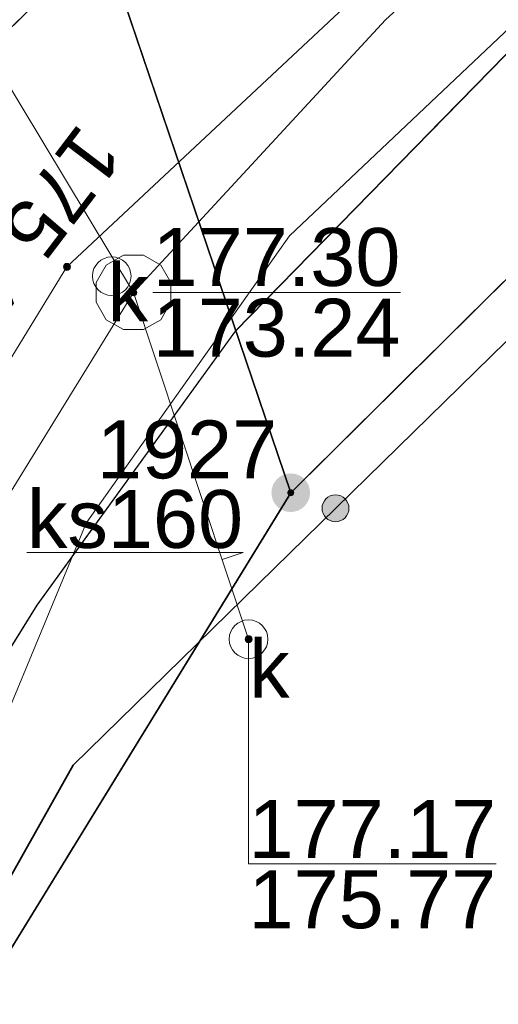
# Model space of a CAD drawing. Header units: millimetres. Extents: x 6505374 to 6517269, y 5595210 to 5612711.
# Tile 181 of 256: x 6513752 to 6513758, y 5608954 to 5608967. Entities that reach past the tile are written whole.
import ezdxf
from ezdxf.enums import TextEntityAlignment as Align

# ---------------------------------------------------------------- set-up
doc = ezdxf.new("R2010")
doc.units = ezdxf.units.MM
for name, pattern in [('ACAD_ISO02W100', [15, 12, -3]), ('BUUT04', [200000, 0, -100000, 0, -100000]), ('EGBK02', [4, 1.5, -0.5, 1.5, -0.5]), ('EGBU01', [2, 0.5, -0.5, 0.5, -0.5]), ('OTKJ_A05', [2, 1.5, -0.5])]:
    doc.linetypes.add(name, pattern=pattern)
for name, color, linetype, lineweight in [('Działki', 18, 'Continuous', 0), ('Komunikacja (linie)', 18, 'Continuous', 0), ('Komunikacja (obszary)', 18, 'Continuous', 0), ('Ogrodzenia', 18, 'Continuous', 0), ('Przewody elektroenergetyczne', 1, 'Continuous', 0), ('Punkty graniczne', 18, 'Continuous', 0), ('Punkty graniczne - numery', 7, 'Continuous', 0), ('Punkty o określonej wysokości', 1, 'Continuous', 0), ('Urządzenia towarzyszące (punkty)', 18, 'Continuous', 0)]:
    doc.layers.add(name, color=color, linetype=linetype, lineweight=lineweight)
for name, color, linetype, lineweight, true_color in [('Kontury klasyfikacyjne', 82, 'Continuous', 0, 0x24bc24), ('Przewody kanalizacyjne', 36, 'Continuous', 0, 0x803300), ('Urządzenia związane z siecią (obszary)', 36, 'Continuous', 0, 0x803300), ('Urządzenia związane z siecią (punkty)', 36, 'Continuous', 0, 0x803300), ('Użytki gruntowe', 96, 'Continuous', 0, 0x008000)]:
    doc.layers.add(name, color=color, linetype=linetype, lineweight=lineweight, true_color=true_color)
doc.styles.add('DOMYSLNA_CZCIONKA', font='arial.ttf')

# ---------------------------------------------------------------- blocks, each defined once
blk = doc.blocks.new('EGPG_PNS05')
at = {"linetype": 'ACAD_ISO02W100', "lineweight": 50, "true_color": 0xffffff}
h = blk.add_hatch(color=7, dxfattribs=at)
h.dxf.hatch_style = 1
h.paths.add_polyline_path([(-0.5, 0, 1), (0.5, 0, 1)])
at = {"linetype": 'ACAD_ISO02W100', "lineweight": 50, "true_color": 0x000000}
h = blk.add_hatch(color=18, dxfattribs=at)
h.dxf.hatch_style = 1
h.paths.add_polyline_path([(-0.09, 0, 1), (0.09, 0, 1)])
blk = doc.blocks.new('SUPW_PO05')
at = {"color": 18, "linetype": 'Continuous', "lineweight": 18, "true_color": 0x0a0909}
blk.add_circle((0, 0), 0.5, dxfattribs=at)
blk = doc.blocks.new('SUKS_P05')
at = {"color": 36, "linetype": 'Continuous', "lineweight": 18, "true_color": 0x803300}
blk.add_circle((0, 0), 0.5, dxfattribs=at)
blk = doc.blocks.new('SUPS01_03')
at = {"lineweight": 18, "true_color": 0xff0000}
h = blk.add_hatch(color=1, dxfattribs=at)
h.dxf.hatch_style = 1
h.paths.add_polyline_path([(0.09, 0, 1), (-0.09, 0, 1)])
at = {"color": 18, "lineweight": 18, "true_color": 0x0a0909}
blk.add_circle((0, 0), 0.09, dxfattribs=at)
blk = doc.blocks.new('OTOO_L05')
at = {"linetype": 'BUUT04', "lineweight": 18, "true_color": 0x000000}
h = blk.add_hatch(color=18, dxfattribs=at)
h.dxf.hatch_style = 1
h.paths.add_polyline_path([(-0.58, 0, 1), (0.58, 0, 1)])
at = {"color": 18, "true_color": 0x0a0909}
blk.add_circle((0, 0), 0.58, dxfattribs=at)

msp = doc.modelspace()

# ---------------------------------------------------------------- linework, layer by layer
at = {"layer": 'Działki', "color": 18, "linetype": 'Continuous', "lineweight": 25, "true_color": 0x000000, "flags": 128}
for points in [[(6513845.278, 5609065.903), (6513825.039, 5609043.599), (6513804.905, 5609021.402), (6513752.58, 5608969.049), (6513752.58, 5608969.049), (6513755.476, 5608960.496), (6513764.539, 5608969.483), (6513777.229, 5608982.086), (6513782.231, 5608987.146), (6513806.55, 5609013.19), (6513842.83, 5609052.76)], [(6513622.966, 5608809.832), (6513664.703, 5608840.387), (6513689.38, 5608863.33), (6513691.94, 5608866.97), (6513698.77, 5608874.88), (6513709.41, 5608888.11), (6513723.508, 5608910.202), (6513728.405, 5608916.359), (6513755.476, 5608960.496), (6513752.58, 5608969.049), (6513746.048, 5608963.767), (6513741.008, 5608954.627), (6513725.451, 5608927.784), (6513720.295, 5608919.176), (6513708.89, 5608894.18), (6513700.336, 5608888.857), (6513675.328, 5608862.569), (6513647.465, 5608839.501), (6513645.27, 5608838.031), (6513628.991, 5608826.034)]]:
    msp.add_lwpolyline(points, dxfattribs=at)
msp.add_lwpolyline([(6513728.405, 5608916.359), (6513755.11, 5608899.295), (6513783.382, 5608852.678), (6513791.866, 5608829.622), (6513820.004, 5608848.116), (6513791.39, 5608894.48), (6513778.37, 5608912.46), (6513771.44, 5608922.03), (6513760.23, 5608931.63), (6513768.11, 5608939.93), (6513784.59, 5608952.83), (6513764.539, 5608969.483), (6513755.476, 5608960.496), (6513728.405, 5608916.359)], close=True, dxfattribs=at)
at = {"layer": 'Komunikacja (linie)', "color": 18, "linetype": 'Continuous', "lineweight": 18, "true_color": 0x000000, "flags": 128}
msp.add_lwpolyline([(6513524.213, 5608738.551), (6513532.19, 5608743.9), (6513550.33, 5608755.9), (6513559.4, 5608762.49), (6513572.35, 5608772.18), (6513588.76, 5608784.7), (6513601.34, 5608794.536), (6513605.95, 5608798.14), (6513617.7, 5608808.92), (6513643.89, 5608829.06), (6513662.29, 5608843.53), (6513678.92, 5608857.43), (6513690.43, 5608867.82), (6513708.5, 5608888.72), (6513716.31, 5608901.39), (6513752.19, 5608959.04), (6513754.76, 5608962.59), (6513759.04, 5608966.97), (6513775.6, 5608983.38)], dxfattribs=at)
at = {"layer": 'Komunikacja (obszary)', "color": 18, "linetype": 'OTKJ_A05', "lineweight": 18, "true_color": 0x000000, "flags": 128}
msp.add_lwpolyline([(6513380.66, 5608706.23), (6513386.09, 5608700.49), (6513416.6, 5608701.99), (6513421.58, 5608702.29), (6513423.62, 5608702.5), (6513444.65, 5608706.77), (6513463.87, 5608711.04), (6513464.51, 5608709.41), (6513465.282, 5608709.376), (6513465.628, 5608707.772), (6513468.935, 5608685.041), (6513473.032, 5608658.996), (6513477.166, 5608636.306), (6513480.025, 5608618.981), (6513493.277, 5608531.446), (6513493.919, 5608527.572), (6513497.431, 5608506.493), (6513500.218, 5608491.013), (6513502.219, 5608480.423), (6513510.047, 5608450.967), (6513511.365, 5608444.32), (6513514.583, 5608430.157), (6513517.03, 5608417.07), (6513520.47, 5608418.05), (6513517.623, 5608428.916), (6513511.992, 5608452.587), (6513509.921, 5608461.7), (6513503.714, 5608485.971), (6513501.484, 5608498.766), (6513498.875, 5608512.548), (6513496.493, 5608527.313), (6513482.573, 5608618.912), (6513477.407, 5608649.221), (6513471.242, 5608687.796), (6513468.108, 5608709.426), (6513468.51, 5608710.55), (6513468.77, 5608711.83), (6513469.18, 5608712.44), (6513469.78, 5608712.72), (6513477.14, 5608714.88), (6513488.92, 5608718.62), (6513504.11, 5608724.76), (6513515.37, 5608730.62), (6513523.919, 5608738.287), (6513532.194, 5608743.905), (6513550.33, 5608755.9), (6513559.4, 5608762.49), (6513572.35, 5608772.18), (6513588.76, 5608784.7), (6513601.34, 5608794.536), (6513605.95, 5608798.14), (6513617.699, 5608808.92), (6513643.89, 5608829.058), (6513662.295, 5608843.529), (6513678.918, 5608857.434), (6513690.426, 5608867.822), (6513708.497, 5608888.715), (6513716.307, 5608901.393), (6513752.194, 5608959.038), (6513754.76, 5608962.587), (6513759.041, 5608966.97), (6513775.597, 5608983.381), (6513772.032, 5608985.959), (6513755.151, 5608969.783), (6513747.75, 5608962.449), (6513735.82, 5608943.739), (6513731.211, 5608936.031), (6513712.823, 5608903.913), (6513704.643, 5608891.749), (6513686.212, 5608870.869), (6513676.35, 5608861.38), (6513648.006, 5608838.516), (6513614.618, 5608813.109), (6513601.92, 5608803.07), (6513601.709, 5608802.907), (6513585.1, 5608790.12), (6513568.49, 5608777.51), (6513555.85, 5608767.95), (6513546.846, 5608761.179), (6513529.231, 5608747.932), (6513520.443, 5608742.322), (6513511.99, 5608736.34), (6513501.66, 5608730.4), (6513486.92, 5608725.27), (6513475.24, 5608721.37), (6513465.63, 5608718.18), (6513461.67, 5608717.24), (6513443.24, 5608712.94), (6513424.84, 5608708.5), (6513404.31, 5608706.99), (6513380.66, 5608706.23)], close=True, dxfattribs=at)
at = {"layer": 'Komunikacja (obszary)', "color": 7, "linetype": 'Continuous', "lineweight": 18, "true_color": 0xffffff, "flags": 128}
msp.add_lwpolyline([(6513643.89, 5608829.058), (6513662.295, 5608843.529), (6513678.918, 5608857.434), (6513690.426, 5608867.822), (6513708.497, 5608888.715), (6513716.307, 5608901.393), (6513752.194, 5608959.038), (6513754.76, 5608962.587), (6513759.041, 5608966.97), (6513775.597, 5608983.381), (6513772.032, 5608985.959), (6513755.151, 5608969.783), (6513747.75, 5608962.449), (6513735.82, 5608943.739), (6513731.211, 5608936.031), (6513712.823, 5608903.913), (6513704.643, 5608891.749), (6513686.212, 5608870.869), (6513676.35, 5608861.38), (6513648.006, 5608838.516), (6513614.618, 5608813.109)], dxfattribs=at)
at = {"layer": 'Kontury klasyfikacyjne', "color": 82, "linetype": 'EGBK02', "lineweight": 18, "true_color": 0x24bc24, "flags": 128}
msp.add_lwpolyline([(6513728.405, 5608916.359), (6513723.508, 5608910.202), (6513709.41, 5608888.11), (6513698.77, 5608874.88), (6513691.94, 5608866.97), (6513701.66, 5608855.12), (6513711.09, 5608862.28), (6513725.71, 5608873.69), (6513730.72, 5608881.73), (6513735.09, 5608888.74), (6513750.386, 5608871.977), (6513754.29, 5608864.405), (6513754.631, 5608864.591), (6513758.29, 5608866.39), (6513764.261, 5608870.125), (6513765.895, 5608871.047), (6513767.47, 5608868.054), (6513769.588, 5608869.17), (6513767.98, 5608872.221), (6513770.616, 5608873.728), (6513781.37, 5608855.996), (6513804.089, 5608874.315), (6513799.514, 5608896.12), (6513791.39, 5608894.48), (6513778.37, 5608912.46), (6513771.44, 5608922.03), (6513760.23, 5608931.63), (6513768.11, 5608939.93), (6513784.59, 5608952.83), (6513787.157, 5608956.322), (6513786.655, 5608977.848), (6513780.103, 5608981.779), (6513777.229, 5608982.086), (6513764.539, 5608969.483), (6513755.476, 5608960.496), (6513745.612, 5608944.414), (6513728.405, 5608916.359)], close=True, dxfattribs=at)
at = {"layer": 'Kontury klasyfikacyjne', "color": 7, "linetype": 'Continuous', "lineweight": 18, "true_color": 0xffffff, "flags": 128}
msp.add_lwpolyline([(6513778.37, 5608912.46), (6513771.44, 5608922.03), (6513760.23, 5608931.63), (6513768.11, 5608939.93), (6513784.59, 5608952.83), (6513787.157, 5608956.322), (6513786.655, 5608977.848), (6513780.103, 5608981.779), (6513777.229, 5608982.086), (6513764.539, 5608969.483), (6513755.476, 5608960.496), (6513745.612, 5608944.414), (6513728.405, 5608916.359)], dxfattribs=at)
at = {"layer": 'Ogrodzenia', "color": 18, "linetype": 'Continuous', "lineweight": 35, "true_color": 0x000000, "flags": 128}
msp.add_lwpolyline([(6513728.2, 5608915.97), (6513746.54, 5608946.07), (6513752.66, 5608956.97), (6513765.27, 5608969.32)], dxfattribs=at)
at = {"layer": 'Przewody elektroenergetyczne', "color": 1, "linetype": 'Continuous', "lineweight": 18, "true_color": 0xff0000, "flags": 128}
msp.add_lwpolyline([(6513807.395, 5609002.81), (6513804.92, 5609001.79), (6513804.15, 5609002.5), (6513804.05, 5609003.6), (6513803.07, 5609006.94), (6513801.52, 5609007.36), (6513797.07, 5609003.72), (6513783.16, 5608988.66), (6513783.01, 5608986.46), (6513776.1, 5608983.36), (6513755.46, 5608963.82), (6513752.83, 5608960.1), (6513751.18, 5608956.13), (6513750.16, 5608953.97), (6513730.36, 5608919.94)], dxfattribs=at)
at = {"layer": 'Przewody kanalizacyjne', "color": 36, "linetype": 'Continuous', "lineweight": 18, "true_color": 0x803300, "flags": 128}
for points in [[(6513502.48, 5608727.27), (6513519.58, 5608737.33), (6513541.65, 5608752.09), (6513559.46, 5608765.12), (6513594.16, 5608791.96), (6513621.58, 5608813.06), (6513655.43, 5608840.86), (6513686.09, 5608867.15), (6513698.3, 5608880.56), (6513722.77, 5608914.85), (6513752.58, 5608963.42), (6513780.28, 5608989.38), (6513816.35, 5609027.91), (6513853.06, 5609068.02), (6513886.07, 5609104.94)], [(6513753.44, 5608963.09), (6513749.64, 5608969.41), (6513736.774, 5608992.067), (6513732.392, 5609000.019), (6513729.35, 5609005.43), (6513722.639, 5609019.016), (6513719.248, 5609025.888), (6513710.71, 5609043.47)], [(6513780.98, 5608989.74), (6513771.826, 5608980.663), (6513765.764, 5608974.871), (6513756.701, 5608966.618), (6513753.44, 5608963.09)], [(6513655.74, 5608839.09), (6513686.81, 5608866.25), (6513699.12, 5608879.71), (6513707.59, 5608891.31), (6513714.09, 5608900.55), (6513723.48, 5608913.28), (6513726.62, 5608918.75), (6513737.36, 5608936.96), (6513753.44, 5608963.09)], [(6513754.93, 5608958.6), (6513753.44, 5608963.09)]]:
    msp.add_lwpolyline(points, dxfattribs=at)
at = {"layer": 'Przewody kanalizacyjne', "color": 18, "linetype": 'Continuous', "lineweight": 0, "true_color": 0x000000, "flags": 128}
msp.add_lwpolyline([(6513752.063, 5608959.724), (6513754.859, 5608959.724), (6513754.587, 5608959.633)], dxfattribs=at)
at = {"layer": 'Punkty graniczne - numery'}
msp.add_point((6513755.476, 5608960.496), dxfattribs=at)
at = {"layer": 'Punkty o określonej wysokości', "color": 36, "linetype": 'Continuous', "lineweight": 0, "true_color": 0x803300, "flags": 128}
for points in [[(6513753.69, 5608963.09), (6513756.895, 5608963.09)], [(6513754.93, 5608958.6), (6513754.93, 5608955.69), (6513758.135, 5608955.69)], [(6513754.93, 5608955.69), (6513758.135, 5608955.69)]]:
    msp.add_lwpolyline(points, dxfattribs=at)
at = {"layer": 'Urządzenia związane z siecią (obszary)', "color": 36, "linetype": 'Continuous', "lineweight": 18, "true_color": 0x803300, "flags": 128}
msp.add_lwpolyline([(6513753.569, 5608962.607), (6513753.794, 5608962.736), (6513753.923, 5608962.961), (6513753.923, 5608963.219), (6513753.794, 5608963.444), (6513753.569, 5608963.573), (6513753.311, 5608963.573), (6513753.086, 5608963.444), (6513752.957, 5608963.219), (6513752.957, 5608962.961), (6513753.086, 5608962.736), (6513753.311, 5608962.607), (6513753.569, 5608962.607)], close=True, dxfattribs=at)
at = {"layer": 'Użytki gruntowe', "color": 96, "linetype": 'EGBU01', "lineweight": 18, "true_color": 0x008000, "flags": 128}
for points in [[(6514018.346, 5608437.75), (6513994.175, 5608436.145), (6513968.858, 5608431.983), (6513947.418, 5608428.146), (6513922.075, 5608424.284), (6513899.412, 5608419.809), (6513877.366, 5608416.026), (6513875.36, 5608415.682), (6513873.273, 5608415.33), (6513852.635, 5608411.805), (6513848.262, 5608410.981), (6513830.694, 5608408.059), (6513829.38, 5608407.84), (6513825.94, 5608407.17), (6513806.589, 5608403.393), (6513787.102, 5608399.854), (6513765.342, 5608396.308), (6513757.542, 5608434.353), (6513754.534, 5608433.957), (6513762.607, 5608395.836), (6513744.825, 5608392.797), (6513732.022, 5608390.228), (6513728.429, 5608389.504), (6513718.836, 5608387.865), (6513696.39, 5608384.03), (6513668.15, 5608379.13), (6513648.46, 5608375.59), (6513640.95, 5608374.29), (6513635.125, 5608372.846), (6513619.182, 5608369.984), (6513613.609, 5608371.535), (6513580.083, 5608380.648), (6513552.362, 5608388.816), (6513525.84, 5608397.69), (6513519.67, 5608426.09), (6513519.117, 5608428.164), (6513507.307, 5608472.479), (6513505.47, 5608479.37), (6513505.13, 5608480.66), (6513503.99, 5608486.42), (6513497.999, 5608523.492), (6513494.07, 5608523.34), (6513497.791, 5608499.74), (6513500.91, 5608479.96), (6513502.899, 5608472.49), (6513509.95, 5608446.01), (6513513.88, 5608431.27), (6513518.5, 5608400.24), (6513517.41, 5608400.6), (6513513.89, 5608401.76), (6513492.3, 5608408.18), (6513485.419, 5608410.223), (6513459.579, 5608417.894), (6513432.87, 5608425.55), (6513425.2, 5608427.78), (6513406.87, 5608433.38), (6513384.72, 5608440.188), (6513378.743, 5608465.839), (6513374.267, 5608484.367), (6513369.717, 5608503.207), (6513365.862, 5608518.641), (6513360.483, 5608540.178), (6513360.005, 5608540.032), (6513364.39, 5608519.412), (6513368.555, 5608499.828), (6513372.163, 5608483.975), (6513374.534, 5608473.554), (6513381.852, 5608441.4), (6513363.914, 5608446.674), (6513335.571, 5608457.198), (6513325.486, 5608460.841), (6513321.556, 5608463.122), (6513312.592, 5608470.675), (6513289.137, 5608497.692), (6513301.963, 5608517.333), (6513305.03, 5608526.528), (6513305.395, 5608528.784), (6513310.535, 5608560.543), (6513310.764, 5608568.147), (6513310.645, 5608602.111), (6513311.123, 5608610.233), (6513311.11, 5608630.418), (6513311.335, 5608637.601), (6513312.002, 5608658.909), (6513314.512, 5608669.078), (6513318.934, 5608676.146), (6513323.246, 5608679.657), (6513328.323, 5608681.647), (6513346.646, 5608688.247), (6513362.735, 5608694.045), (6513386.262, 5608699.517), (6513394.383, 5608699.891), (6513404.263, 5608700.314), (6513422.98, 5608701.38), (6513447.238, 5608706.011), (6513465.72, 5608709.54), (6513467.74, 5608692.38), (6513468.54, 5608683.04), (6513469.03, 5608677.32), (6513471.5, 5608662.9), (6513472.086, 5608659.478), (6513474.11, 5608647.668), (6513476.84, 5608631.73), (6513480.448, 5608609.326), (6513484.31, 5608585.35), (6513493.45, 5608527.29), (6513497.566, 5608527.201), (6513481.026, 5608630.822), (6513476.805, 5608657.543), (6513475.502, 5608665.796), (6513474.983, 5608669.079), (6513473.725, 5608676.955), (6513468.751, 5608710.374), (6513481.462, 5608714.175), (6513492, 5608717.325), (6513507.002, 5608724.126), (6513514.587, 5608728.959), (6513534.112, 5608741.4), (6513565.781, 5608762.959), (6513594.66, 5608786.909), (6513604.302, 5608794.898), (6513622.966, 5608809.832), (6513664.703, 5608840.387), (6513689.38, 5608863.33), (6513691.94, 5608866.97), (6513698.77, 5608874.88), (6513709.41, 5608888.11), (6513723.508, 5608910.202), (6513728.405, 5608916.359), (6513745.612, 5608944.414), (6513755.476, 5608960.496), (6513764.539, 5608969.483), (6513777.229, 5608982.086), (6513780.103, 5608981.779), (6513786.655, 5608977.848), (6513800.47, 5608969.56), (6513826.295, 5608952.78), (6513828.71, 5608951.21), (6513831.64, 5608949.31), (6513834.1, 5608947.72), (6513846.72, 5608939.05), (6513865.9, 5608919.21), (6513894.65, 5608884.75), (6513916.95, 5608858.11), (6513927.46, 5608845.65), (6513939.13, 5608832.1), (6513941.31, 5608829.33), (6513953.42, 5608812.79), (6513962.546, 5608797.926), (6513962.59, 5608797.855), (6513973.46, 5608780.151), (6513975.736, 5608774.845), (6513980.781, 5608763.084), (6513991.471, 5608739.232), (6513992.315, 5608737.081), (6513998.152, 5608715.697), (6514000.049, 5608708.746), (6513999.573, 5608696.223), (6514002.34, 5608671.106), (6514002.486, 5608669.787), (6514004.745, 5608649.244), (6514005.871, 5608635.139), (6514006.12, 5608632.02), (6514010.64, 5608593.16), (6514011.346, 5608586.66), (6514014.79, 5608554.95), (6514016.68, 5608537.5), (6514016.08, 5608505.5), (6514017.039, 5608468.61), (6514019.583, 5608441.443), (6514018.346, 5608437.75)], [(6513728.405, 5608916.359), (6513723.508, 5608910.202), (6513709.41, 5608888.11), (6513698.77, 5608874.88), (6513691.94, 5608866.97), (6513689.38, 5608863.33), (6513697.2, 5608852.1), (6513708.827, 5608828.022), (6513710.058, 5608822.03), (6513713.102, 5608807.209), (6513719.555, 5608775.793), (6513745.398, 5608781.856), (6513738.655, 5608812.781), (6513749.321, 5608815.77), (6513741.111, 5608836.164), (6513734.337, 5608852.993), (6513754.29, 5608864.405), (6513754.631, 5608864.591), (6513758.29, 5608866.39), (6513764.261, 5608870.125), (6513765.895, 5608871.047), (6513767.47, 5608868.054), (6513769.588, 5608869.17), (6513767.98, 5608872.221), (6513770.616, 5608873.728), (6513755.11, 5608899.295), (6513738.537, 5608909.885), (6513758.46, 5608933.123), (6513760.23, 5608931.63), (6513768.11, 5608939.93), (6513784.59, 5608952.83), (6513796.422, 5608944.472), (6513798.843, 5608942.701), (6513801.13, 5608945.19), (6513814.75, 5608935.85), (6513820.49, 5608944.09), (6513826.295, 5608952.78), (6513800.47, 5608969.56), (6513786.655, 5608977.848), (6513780.103, 5608981.779), (6513777.229, 5608982.086), (6513764.539, 5608969.483), (6513755.476, 5608960.496), (6513745.612, 5608944.414), (6513728.405, 5608916.359)]]:
    msp.add_lwpolyline(points, close=True, dxfattribs=at)
at = {"layer": 'Użytki gruntowe', "color": 7, "linetype": 'Continuous', "lineweight": 18, "true_color": 0xffffff, "flags": 128}
for points in [[(6513622.966, 5608809.832), (6513664.703, 5608840.387), (6513689.38, 5608863.33), (6513691.94, 5608866.97), (6513698.77, 5608874.88), (6513709.41, 5608888.11), (6513723.508, 5608910.202), (6513728.405, 5608916.359), (6513745.612, 5608944.414), (6513755.476, 5608960.496), (6513764.539, 5608969.483), (6513777.229, 5608982.086), (6513780.103, 5608981.779), (6513786.655, 5608977.848), (6513800.47, 5608969.56), (6513826.295, 5608952.78), (6513828.71, 5608951.21), (6513831.64, 5608949.31), (6513834.1, 5608947.72), (6513846.72, 5608939.05)], [(6513738.537, 5608909.885), (6513758.46, 5608933.123), (6513760.23, 5608931.63), (6513768.11, 5608939.93), (6513784.59, 5608952.83), (6513796.422, 5608944.472), (6513798.843, 5608942.701), (6513801.13, 5608945.19), (6513814.75, 5608935.85), (6513820.49, 5608944.09), (6513826.295, 5608952.78), (6513800.47, 5608969.56), (6513786.655, 5608977.848), (6513780.103, 5608981.779), (6513777.229, 5608982.086), (6513764.539, 5608969.483), (6513755.476, 5608960.496), (6513745.612, 5608944.414), (6513728.405, 5608916.359)]]:
    msp.add_lwpolyline(points, dxfattribs=at)

# ---------------------------------------------------------------- block references
at = {"layer": 'Ogrodzenia', "color": 18, "true_color": 0x000000, "xscale": 0.3, "yscale": 0.3, "zscale": 0.3, "rotation": 44.403190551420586}
msp.add_blockref('OTOO_L05', (6513756.055, 5608960.295), dxfattribs=at)
at = {"layer": 'Punkty graniczne', "color": 18, "true_color": 0x000000, "xscale": 0.5, "yscale": 0.5, "zscale": 0.5}
msp.add_blockref('EGPG_PNS05', (6513755.476, 5608960.496), dxfattribs=at)
at = {"layer": 'Punkty o określonej wysokości', "color": 1, "true_color": 0xff0000, "xscale": 0.5, "yscale": 0.5, "zscale": 0.5, "rotation": -127.2}
msp.add_blockref('SUPS01_03', (6513752.58, 5608963.42), dxfattribs=at)
at = {"layer": 'Punkty o określonej wysokości', "color": 1, "true_color": 0xff0000, "xscale": 0.5, "yscale": 0.5, "zscale": 0.5}
for p in [(6513753.44, 5608963.09), (6513754.93, 5608958.6)]:
    msp.add_blockref('SUPS01_03', p, dxfattribs=at)
at = {"layer": 'Urządzenia towarzyszące (punkty)', "color": 18, "true_color": 0x000000, "xscale": 0.5, "yscale": 0.5, "zscale": 0.5}
msp.add_blockref('SUPW_PO05', (6513753.16, 5608963.3), dxfattribs=at)
at = {"layer": 'Urządzenia związane z siecią (punkty)', "color": 36, "true_color": 0x803300, "xscale": 0.5, "yscale": 0.5, "zscale": 0.5}
msp.add_blockref('SUKS_P05', (6513754.93, 5608958.6), dxfattribs=at)

# ---------------------------------------------------------------- texts
at = {"layer": 'Przewody kanalizacyjne', "color": 36, "true_color": 0x803300, "style": 'DOMYSLNA_CZCIONKA'}
msp.add_text('ks160', height=0.75, dxfattribs=at).set_placement((6513753.461, 5608960.156), align=Align.MIDDLE_CENTER)
at = {"layer": 'Punkty graniczne - numery', "color": 96, "true_color": 0x008000, "style": 'DOMYSLNA_CZCIONKA'}
msp.add_text('1927', height=0.75, dxfattribs=at).set_placement((6513754.134, 5608961.056), align=Align.MIDDLE_CENTER)
at = {"layer": 'Punkty o określonej wysokości', "color": 36, "true_color": 0x803300, "style": 'DOMYSLNA_CZCIONKA'}
msp.add_text('175.49', height=0.75, rotation=-127.2, dxfattribs=at).set_placement((6513752.076, 5608963.803), align=Align.MIDDLE_CENTER)
for s, p in [('177.30', (6513755.292, 5608963.548)), ('173.24', (6513755.292, 5608962.632)), ('177.17', (6513756.532, 5608956.141)), ('175.77', (6513756.532, 5608955.232))]:
    msp.add_text(s, height=0.75, dxfattribs=at).set_placement(p, align=Align.MIDDLE_CENTER)
at = {"layer": 'Urządzenia związane z siecią (obszary)', "color": 36, "true_color": 0x803300, "style": 'DOMYSLNA_CZCIONKA'}
msp.add_text('k', height=0.75, dxfattribs=at).set_placement((6513753.368, 5608963.09), align=Align.MIDDLE_CENTER)
at = {"layer": 'Urządzenia związane z siecią (punkty)', "color": 36, "true_color": 0x803300, "style": 'DOMYSLNA_CZCIONKA'}
msp.add_text('k', height=0.75, dxfattribs=at).set_placement((6513755.199, 5608958.218), align=Align.MIDDLE_CENTER)

doc.saveas('drawing.dxf')
